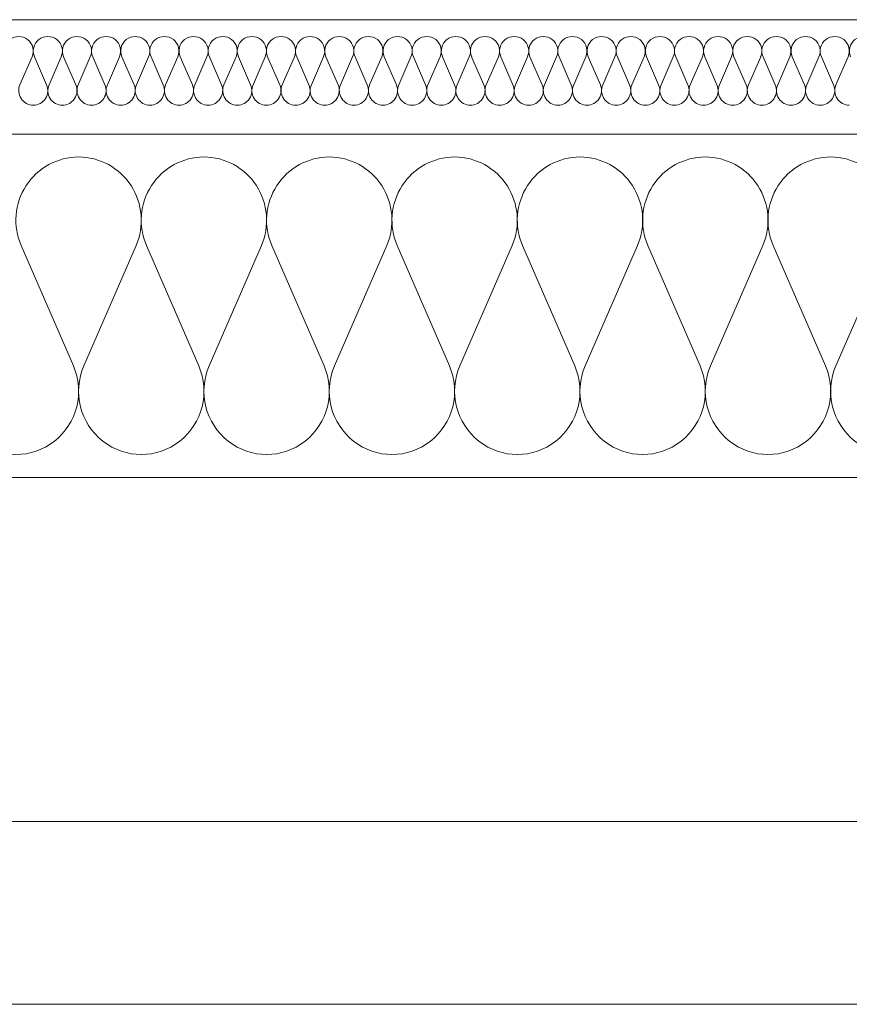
# Model space of a CAD drawing. Header units: millimetres. Extents: x 204754 to 499005, y -178579 to -103222.
# Tile 109 of 178: x 264951 to 265314, y -124518 to -124088. Entities that reach past the tile are written whole.
import ezdxf

# ---------------------------------------------------------------- set-up
doc = ezdxf.new("R2010")
doc.units = ezdxf.units.MM
doc.header["$MEASUREMENT"] = 0
doc.layers.get('0').update_dxf_attribs({"color": 252, "lineweight": 5})
for name, color, linetype, lineweight in [('Nowe_320-W Umeblowanie_Nr_pióra__103', 252, 'Continuous', 5), ('Nowe_320-W Umeblowanie_Nr_pióra__181', 252, 'Continuous', 5), ('Nowe_820-G Rysunki Obrazki_Nr_pióra__1', 252, 'Continuous', 5), ('Nowe_820-G Rysunki Obrazki_Nr_pióra__161', 252, 'Continuous', 5), ('Nowe_820-G Rysunki Obrazki_Nr_pióra__27', 252, 'Continuous', 5)]:
    doc.layers.add(name, color=color, linetype=linetype, lineweight=lineweight)

# ---------------------------------------------------------------- blocks, each defined once
blk = doc.blocks.new('podkład 20251118')
at = {"layer": 'Nowe_320-W Umeblowanie_Nr_pióra__103', "color": 252, "linetype": 'Continuous', "lineweight": 5}
for p, q in [((264952.01, -124186.42), (264974.81, -124238.95)), ((264979.42, -124238.95), (265002.22, -124186.42)), ((265006.82, -124186.42), (265029.62, -124238.95)), ((265034.23, -124238.95), (265057.03, -124186.42)), ((265061.63, -124186.42), (265084.43, -124238.95)), ((265089.04, -124238.95), (265111.84, -124186.42)), ((265116.44, -124186.42), (265139.24, -124238.95)), ((265143.85, -124238.95), (265166.65, -124186.42)), ((265171.25, -124186.42), (265194.05, -124238.95)), ((265198.66, -124238.95), (265221.46, -124186.42)), ((265226.06, -124186.42), (265248.87, -124238.95)), ((265253.47, -124238.95), (265276.27, -124186.42)), ((265280.88, -124186.42), (265303.68, -124238.95)), ((265308.28, -124238.95), (265331.08, -124186.42))]:
    blk.add_line(p, q, dxfattribs=at)
at = {"layer": 'Nowe_320-W Umeblowanie_Nr_pióra__103', "color": 252, "linetype": 'Continuous', "lineweight": 5, "extrusion": (0, 0, -1)}
for centre, start_param, end_param in [((264977.11, -124175.33), 4.299596, 6.283185), ((264977.11, -124175.33), 0, 1.98359), ((265031.92, -124175.33), 4.299596, 6.283185), ((265031.92, -124175.33), 0, 1.98359), ((265086.73, -124175.33), 4.299596, 6.283185), ((265086.74, -124175.33), 0, 1.98359), ((265141.55, -124175.33), 4.299596, 6.283185), ((265141.55, -124175.33), 0, 1.98359), ((265196.36, -124175.33), 4.299596, 6.283185), ((265196.36, -124175.33), 0, 1.98359), ((265251.17, -124175.33), 4.299596, 6.283185), ((265251.17, -124175.33), 0, 1.98359), ((265305.98, -124175.33), 4.299596, 6.283185), ((265305.98, -124175.33), 0, 1.98359), ((264949.71, -124250.04), 1.158002, 5.125182), ((265004.52, -124250.04), 1.158002, 5.125182), ((265059.33, -124250.04), 1.158002, 5.125182), ((265114.14, -124250.04), 1.158002, 5.125182), ((265168.95, -124250.04), 1.158002, 5.125182), ((265223.76, -124250.04), 1.158002, 5.125182), ((265278.57, -124250.04), 1.158002, 5.125182), ((265333.38, -124250.04), 1.158002, 5.125182)]:
    blk.add_ellipse(centre, major_axis=(0, 27.65), ratio=0.991225, start_param=start_param, end_param=end_param, dxfattribs=at)
at = {"layer": 'Nowe_320-W Umeblowanie_Nr_pióra__181', "color": 252, "linetype": 'Continuous', "lineweight": 5}
for p, q in [((264956.75, -124103.97), (264951.45, -124116.09)), ((264963.12, -124116.09), (264957.82, -124103.97)), ((264969.5, -124103.97), (264964.19, -124116.09)), ((264975.87, -124116.09), (264970.57, -124103.97)), ((264982.24, -124103.97), (264976.94, -124116.09)), ((264988.61, -124116.09), (264983.31, -124103.97)), ((264994.99, -124103.97), (264989.68, -124116.09)), ((265001.36, -124116.09), (264996.06, -124103.97)), ((265007.73, -124103.97), (265002.43, -124116.09)), ((265014.1, -124116.09), (265008.8, -124103.97)), ((265020.47, -124103.97), (265015.17, -124116.09)), ((265026.85, -124116.09), (265021.55, -124103.97)), ((265033.22, -124103.97), (265027.92, -124116.09)), ((265039.59, -124116.09), (265034.29, -124103.97)), ((265045.96, -124103.97), (265040.66, -124116.09)), ((265052.34, -124116.09), (265047.03, -124103.97)), ((265058.71, -124103.97), (265053.41, -124116.09)), ((265065.08, -124116.09), (265059.78, -124103.97)), ((265071.45, -124103.97), (265066.15, -124116.09)), ((265077.83, -124116.09), (265072.52, -124103.97)), ((265084.2, -124103.97), (265078.9, -124116.09)), ((265090.57, -124116.09), (265085.27, -124103.97)), ((265096.94, -124103.97), (265091.64, -124116.09)), ((265103.31, -124116.09), (265098.01, -124103.97)), ((265109.69, -124103.97), (265104.38, -124116.09)), ((265116.06, -124116.09), (265110.76, -124103.97)), ((265122.43, -124103.97), (265117.13, -124116.09)), ((265128.8, -124116.09), (265123.5, -124103.97)), ((265135.18, -124103.97), (265129.87, -124116.09)), ((265141.55, -124116.09), (265136.25, -124103.97)), ((265147.92, -124103.97), (265142.62, -124116.09)), ((265154.29, -124116.09), (265148.99, -124103.97)), ((265160.66, -124103.97), (265155.36, -124116.09)), ((265167.04, -124116.09), (265161.74, -124103.97)), ((265173.41, -124103.97), (265168.11, -124116.09)), ((265179.78, -124116.09), (265174.48, -124103.97)), ((265186.15, -124103.97), (265180.85, -124116.09)), ((265192.53, -124116.09), (265187.22, -124103.97)), ((265198.9, -124103.97), (265193.6, -124116.09)), ((265205.27, -124116.09), (265199.97, -124103.97)), ((265211.64, -124103.97), (265206.34, -124116.09)), ((265218.02, -124116.09), (265212.71, -124103.97)), ((265224.39, -124103.97), (265219.09, -124116.09)), ((265230.76, -124116.09), (265225.46, -124103.97)), ((265237.13, -124103.97), (265231.83, -124116.09)), ((265243.5, -124116.09), (265238.2, -124103.97)), ((265249.88, -124103.97), (265244.58, -124116.09)), ((265256.25, -124116.09), (265250.95, -124103.97)), ((265262.62, -124103.97), (265257.32, -124116.09)), ((265268.99, -124116.09), (265263.69, -124103.97)), ((265275.37, -124103.97), (265270.06, -124116.09)), ((265281.74, -124116.09), (265276.44, -124103.97)), ((265288.11, -124103.97), (265282.81, -124116.09)), ((265294.48, -124116.09), (265289.18, -124103.97)), ((265300.86, -124103.97), (265295.55, -124116.09)), ((265307.23, -124116.09), (265301.93, -124103.97)), ((265313.6, -124103.97), (265308.3, -124116.09))]:
    blk.add_line(p, q, dxfattribs=at)
at = {"layer": 'Nowe_320-W Umeblowanie_Nr_pióra__181', "color": 252, "linetype": 'Continuous', "lineweight": 5, "extrusion": (0, 0, -1)}
for centre, start_param, end_param in [((264950.91, -124101.41), 4.299595, 8.266775), ((264963.66, -124101.41), 4.299595, 8.266775), ((264976.4, -124101.41), 4.299595, 8.266775), ((264989.15, -124101.41), 4.299595, 8.266775), ((265001.89, -124101.41), 4.299595, 8.266775), ((265014.64, -124101.41), 4.299595, 8.266775), ((265027.38, -124101.41), 4.299595, 8.266775), ((265040.13, -124101.41), 4.299595, 8.266775), ((265052.87, -124101.41), 4.299595, 8.266775), ((265065.62, -124101.41), 4.299595, 8.266775), ((265078.36, -124101.41), 4.299595, 8.266775), ((265091.11, -124101.41), 4.299595, 8.266775), ((265103.85, -124101.41), 4.299595, 8.266775), ((265116.59, -124101.41), 4.299595, 8.266775), ((265129.34, -124101.41), 4.299595, 8.266775), ((265142.08, -124101.41), 4.299595, 8.266775), ((265154.83, -124101.41), 4.299595, 8.266775), ((265167.57, -124101.41), 4.299595, 8.266775), ((265180.32, -124101.41), 4.299595, 8.266775), ((265193.06, -124101.41), 4.299595, 8.266775), ((265205.81, -124101.41), 4.299595, 8.266775), ((265218.55, -124101.41), 4.299595, 8.266775), ((265231.3, -124101.41), 4.299595, 8.266775), ((265244.04, -124101.41), 4.299595, 8.266775), ((265256.78, -124101.41), 4.299595, 8.266775), ((265269.53, -124101.41), 4.299595, 8.266775), ((265282.27, -124101.41), 4.299595, 8.266775), ((265295.02, -124101.41), 4.299595, 8.266775), ((265307.76, -124101.41), 4.299595, 8.266775), ((265320.51, -124101.41), 4.299595, 8.266775), ((264957.29, -124118.65), 3.141593, 5.125182), ((264957.29, -124118.65), 1.158003, 3.141593), ((264970.03, -124118.65), 3.141593, 5.125182), ((264970.03, -124118.65), 1.158003, 3.141593), ((264982.78, -124118.65), 3.141593, 5.125182), ((264982.78, -124118.65), 1.158003, 3.141593), ((264995.52, -124118.65), 3.141593, 5.125182), ((264995.52, -124118.65), 1.158003, 3.141593), ((265008.27, -124118.65), 3.141593, 5.125182), ((265008.27, -124118.65), 1.158003, 3.141593), ((265021.01, -124118.65), 3.141593, 5.125182), ((265021.01, -124118.65), 1.158003, 3.141593), ((265033.75, -124118.65), 3.141593, 5.125182), ((265033.75, -124118.65), 1.158003, 3.141593), ((265046.5, -124118.65), 3.141593, 5.125182), ((265046.5, -124118.65), 1.158003, 3.141593), ((265059.24, -124118.65), 3.141593, 5.125182), ((265059.24, -124118.65), 1.158003, 3.141593), ((265071.99, -124118.65), 3.141593, 5.125182), ((265071.99, -124118.65), 1.158003, 3.141593), ((265084.73, -124118.65), 3.141593, 5.125182), ((265084.73, -124118.65), 1.158003, 3.141593), ((265097.48, -124118.65), 3.141593, 5.125182), ((265097.48, -124118.65), 1.158003, 3.141593), ((265110.22, -124118.65), 3.141593, 5.125182), ((265110.22, -124118.65), 1.158003, 3.141593), ((265122.97, -124118.65), 3.141593, 5.125182), ((265122.97, -124118.65), 1.158003, 3.141593), ((265135.71, -124118.65), 3.141593, 5.125182), ((265135.71, -124118.65), 1.158003, 3.141593), ((265148.46, -124118.65), 3.141593, 5.125182), ((265148.46, -124118.65), 1.158003, 3.141593), ((265161.2, -124118.65), 3.141593, 5.125182), ((265161.2, -124118.65), 1.158003, 3.141593), ((265173.94, -124118.65), 3.141593, 5.125182), ((265173.95, -124118.65), 1.158003, 3.141593), ((265186.69, -124118.65), 3.141593, 5.125182), ((265186.69, -124118.65), 1.158003, 3.141593), ((265199.43, -124118.65), 3.141593, 5.125182), ((265199.43, -124118.65), 1.158003, 3.141593), ((265212.18, -124118.65), 3.141593, 5.125182), ((265212.18, -124118.65), 1.158003, 3.141593), ((265224.92, -124118.65), 3.141593, 5.125182), ((265224.92, -124118.65), 1.158003, 3.141593), ((265237.67, -124118.65), 3.141593, 5.125182), ((265237.67, -124118.65), 1.158003, 3.141593), ((265250.41, -124118.65), 3.141593, 5.125182), ((265250.41, -124118.65), 1.158003, 3.141593), ((265263.16, -124118.65), 3.141593, 5.125182), ((265263.16, -124118.65), 1.158003, 3.141593), ((265275.9, -124118.65), 3.141593, 5.125182), ((265275.9, -124118.65), 1.158003, 3.141593), ((265288.65, -124118.65), 3.141593, 5.125182), ((265288.65, -124118.65), 1.158003, 3.141593), ((265301.39, -124118.65), 3.141593, 5.125182), ((265301.39, -124118.65), 1.158003, 3.141593), ((265314.14, -124118.65), 3.141593, 5.125182)]:
    blk.add_ellipse(centre, major_axis=(0, 6.38), ratio=0.998738, start_param=start_param, end_param=end_param, dxfattribs=at)
at = {"layer": 'Nowe_820-G Rysunki Obrazki_Nr_pióra__1', "color": 252, "linetype": 'Continuous', "lineweight": 5}
for p, q in [((263870.3, -124137.68), (265470.41, -124137.68)), ((263870.3, -124287.69), (265470.41, -124287.69))]:
    blk.add_line(p, q, dxfattribs=at)
at = {"layer": 'Nowe_820-G Rysunki Obrazki_Nr_pióra__161', "color": 252, "linetype": 'Continuous', "lineweight": 5}
for p, q in [((265100.12, -124287.69), (265470.41, -124287.69)), ((265437.8, -124437.98), (264005.24, -124437.98)), ((264005.24, -124517.92), (265437.8, -124517.92))]:
    blk.add_line(p, q, dxfattribs=at)
at = {"layer": 'Nowe_820-G Rysunki Obrazki_Nr_pióra__27', "color": 252, "linetype": 'Continuous', "lineweight": 5}
blk.add_line((265670.45, -124087.68), (263670.35, -124087.68), dxfattribs=at)

msp = doc.modelspace()

# ---------------------------------------------------------------- block references
msp.add_blockref('podkład 20251118', (0, 0))

doc.saveas('drawing.dxf')
